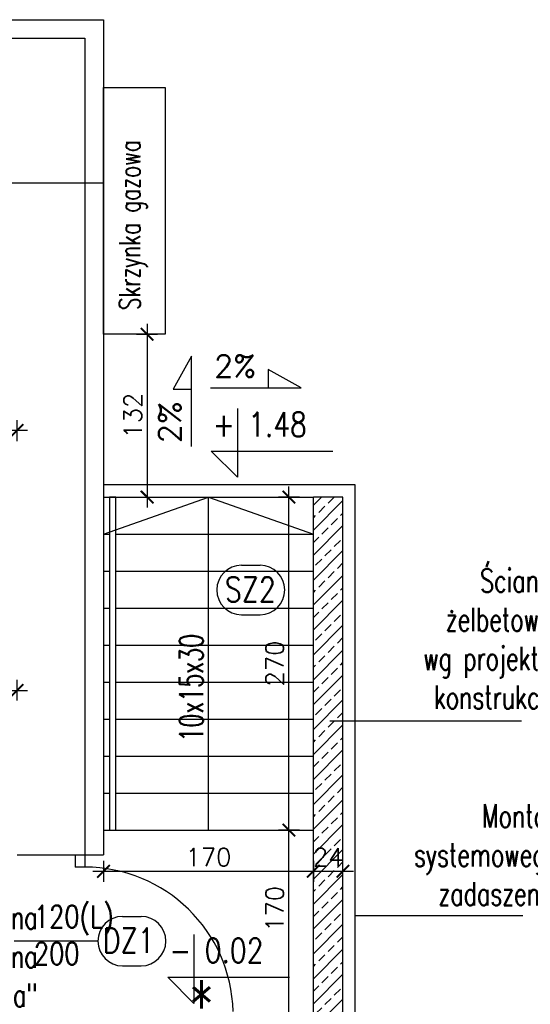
# Model space of a CAD drawing. Header units: millimetres. Extents: x 31969 to 285678, y -69766 to -5517.
# Tile 30 of 37: x 143543 to 143957, y -10332 to -9534. Entities that reach past the tile are written whole.
import ezdxf
from ezdxf.enums import TextEntityAlignment as Align
from ezdxf.lldxf.tags import DXFTag

# ---------------------------------------------------------------- set-up
doc = ezdxf.new("R2010")
doc.units = ezdxf.units.MM
for name, color, linetype in [('a-biblioteka', 251, 'Continuous'), ('a-izolacja 1', 3, 'Continuous'), ('a-koty', 1, 'Continuous'), ('a-opis 1', 3, 'Continuous'), ('a-opis stolarki 1', 3, 'Continuous'), ('a-opis stolarki 2', 1, 'Continuous'), ('a-opis technologii 2', 12, 'Continuous'), ('a-przekrój 2', 251, 'Continuous'), ('a-schody', 3, 'Continuous'), ('a-stolarka drzwiowa', 3, 'Continuous'), ('a-stolarka okienna', 3, 'Continuous'), ('a-wymiary', 11, 'Continuous'), ('a-ściany istniejące murowane', 6, 'Continuous'), ('a-ściany nośne projektowane', 7, 'Continuous')]:
    doc.layers.add(name, color=color, linetype=linetype)
doc.styles.add('MAREK', font='simplex.shx')
doc.styles.add('RS01507', font='romans.shx', dxfattribs={"width": 0.7, "height": 0.15})
doc.styles.add('WYMIAR', font='romans.shx', dxfattribs={"width": 0.8})
tags = doc.linetypes.add('DASHED', pattern=[0.75, 0.5, -0.25]).pattern_tags.tags
tags[6:7] = [DXFTag(74, 4), DXFTag(75, 0), DXFTag(340, '0'), DXFTag(46, 1.0), DXFTag(50, 0.0), DXFTag(44, 0.0), DXFTag(45, 0.0)]
tags[4:5] = [DXFTag(74, 4), DXFTag(75, 0), DXFTag(340, '0'), DXFTag(46, 1.0), DXFTag(50, 0.0), DXFTag(44, 0.0), DXFTag(45, 0.0)]
doc.dimstyles.new('MAREK', dxfattribs={"dimscale": 0.85, "dimtxt": 17, "dimasz": 12, "dimexe": 10, "dimexo": 0.625, "dimgap": 5, "dimtad": 1, "dimdec": 1, "dimdsep": 46, "dimtxsty": 'MAREK', "dimblk1": 'ARCHTICK', "dimblk2": 'ARCHTICK', "dimsah": 1, "dimcen": 2.5, "dimdle": 10, "dimadec": 0, "dimazin": 0, "dimtfac": 1, "dimtdec": 1, "dimtmove": 1, "dimatfit": 3, "dimldrblk": 'ARCHTICK', "dimfxl": 0, "dimtolj": 1, "dimtzin": 0, "dimarcsym": 0})

# ---------------------------------------------------------------- blocks, each defined once
blk = doc.blocks.new('_ARCHTICK')
at = {"color": 0, "linetype": 'ByBlock', "const_width": 0.15}
blk.add_lwpolyline([(-0.5, -0.5), (0.5, 0.5)], dxfattribs=at)
blk = doc.blocks.new('*D1396')
at = {"layer": 'a-wymiary', "color": 0, "lineweight": -2, "ltscale": 100}
for p, q in [((143238.07, -9875.72), (143238.07, -9858.72)), ((143541.07, -9875.72), (143541.07, -9858.72)), ((143549.57, -9867.22), (143229.57, -9867.22))]:
    blk.add_line(p, q, dxfattribs=at)
at = {"layer": 'DEFPOINTS', "color": 0}
for p in [(143238.07, -9867.22), (143541.07, -9918.25), (143238.07, -9935.4)]:
    blk.add_point(p, dxfattribs=at)
at = {"layer": 'a-wymiary', "color": 0, "linetype": 'ByBlock', "lineweight": -2, "xscale": 10.2, "yscale": 10.2, "zscale": 10.2, "rotation": 180}
blk.add_blockref('_ARCHTICK', (143238.07, -9867.22), dxfattribs=at)
at = {"layer": 'a-wymiary', "color": 0, "linetype": 'ByBlock', "lineweight": -2, "xscale": 10.2, "yscale": 10.2, "zscale": 10.2}
blk.add_blockref('_ARCHTICK', (143541.07, -9867.22), dxfattribs=at)
at = {"layer": 'a-wymiary', "color": 0, "ltscale": 100, "insert": (143310.97, -9855.74), "char_height": 14.45, "attachment_point": 5, "style": 'MAREK'}
blk.add_mtext('\\A1;303', dxfattribs=at)
blk = doc.blocks.new('*D1423')
at = {"layer": 'a-wymiary', "color": 0, "lineweight": -2, "ltscale": 100}
for p, q in [((143258.07, -10086.02), (143258.07, -10069.36)), ((143541.07, -10086.02), (143541.07, -10069.36)), ((143249.57, -10077.86), (143549.57, -10077.86))]:
    blk.add_line(p, q, dxfattribs=at)
at = {"layer": 'DEFPOINTS', "color": 0}
for p in [(143541.07, -10077.86), (143258.07, -10086.55), (143541.07, -10086.55)]:
    blk.add_point(p, dxfattribs=at)
at = {"layer": 'a-wymiary', "color": 0, "linetype": 'ByBlock', "lineweight": -2, "xscale": 10.2, "yscale": 10.2, "zscale": 10.2, "rotation": 180}
blk.add_blockref('_ARCHTICK', (143258.07, -10077.86), dxfattribs=at)
at = {"layer": 'a-wymiary', "color": 0, "linetype": 'ByBlock', "lineweight": -2, "xscale": 10.2, "yscale": 10.2, "zscale": 10.2}
blk.add_blockref('_ARCHTICK', (143541.07, -10077.86), dxfattribs=at)
at = {"layer": 'a-wymiary', "color": 0, "ltscale": 100, "insert": (143367.09, -10066.38), "char_height": 14.45, "attachment_point": 5, "style": 'MAREK'}
blk.add_mtext('\\A1;283', dxfattribs=at)
blk = doc.blocks.new('*D1441')
at = {"layer": 'a-wymiary', "color": 0, "lineweight": -2, "ltscale": 100}
for p, q in [((143761.27, -10369.6), (143761.27, -10182.6)), ((143769.77, -10191.1), (143752.77, -10191.1)), ((143769.77, -10361.1), (143752.77, -10361.1))]:
    blk.add_line(p, q, dxfattribs=at)
at = {"layer": 'DEFPOINTS', "color": 0}
for p in [(143761.27, -10191.1), (143805.29, -10191.1), (143805.29, -10361.1)]:
    blk.add_point(p, dxfattribs=at)
at = {"layer": 'a-wymiary', "color": 0, "linetype": 'ByBlock', "lineweight": -2, "xscale": 10.2, "yscale": 10.2, "zscale": 10.2}
for p, rotation in [((143761.27, -10191.1), 90), ((143761.27, -10361.1), 270)]:
    blk.add_blockref('_ARCHTICK', p, dxfattribs=dict(at, rotation=rotation))
at = {"layer": 'a-wymiary', "color": 0, "ltscale": 100, "insert": (143749.79, -10254.96), "char_height": 14.45, "attachment_point": 5, "rotation": 90, "style": 'MAREK'}
blk.add_mtext('\\A1;170', dxfattribs=at)
blk = doc.blocks.new('*D1442')
at = {"layer": 'a-wymiary', "color": 0, "lineweight": -2, "ltscale": 100}
for p, q in [((143611.07, -10215.95), (143611.07, -10232.95)), ((143781.07, -10215.95), (143781.07, -10232.95)), ((143602.57, -10224.45), (143789.57, -10224.45))]:
    blk.add_line(p, q, dxfattribs=at)
at = {"layer": 'DEFPOINTS', "color": 0}
for p in [(143611.07, -10195.7), (143781.07, -10195.7), (143781.07, -10224.45)]:
    blk.add_point(p, dxfattribs=at)
at = {"layer": 'a-wymiary', "color": 0, "linetype": 'ByBlock', "lineweight": -2, "xscale": 10.2, "yscale": 10.2, "zscale": 10.2, "rotation": 180}
blk.add_blockref('_ARCHTICK', (143611.07, -10224.45), dxfattribs=at)
at = {"layer": 'a-wymiary', "color": 0, "linetype": 'ByBlock', "lineweight": -2, "xscale": 10.2, "yscale": 10.2, "zscale": 10.2}
blk.add_blockref('_ARCHTICK', (143781.07, -10224.45), dxfattribs=at)
at = {"layer": 'a-wymiary', "color": 0, "ltscale": 100, "insert": (143696.07, -10212.98), "char_height": 14.45, "attachment_point": 5, "style": 'MAREK'}
blk.add_mtext('\\A1;170', dxfattribs=at)
blk = doc.blocks.new('*D1443')
at = {"layer": 'a-wymiary', "color": 0, "lineweight": -2, "ltscale": 100}
for p, q in [((143761.27, -10199.6), (143761.27, -9912.6)), ((143769.77, -9921.1), (143752.77, -9921.1)), ((143769.77, -10191.1), (143752.77, -10191.1))]:
    blk.add_line(p, q, dxfattribs=at)
at = {"layer": 'DEFPOINTS', "color": 0}
for p in [(143761.27, -9921.1), (143781.07, -9921.1), (143781.07, -10191.1)]:
    blk.add_point(p, dxfattribs=at)
at = {"layer": 'a-wymiary', "color": 0, "linetype": 'ByBlock', "lineweight": -2, "xscale": 10.2, "yscale": 10.2, "zscale": 10.2}
for p, rotation in [((143761.27, -9921.1), 90), ((143761.27, -10191.1), 270)]:
    blk.add_blockref('_ARCHTICK', p, dxfattribs=dict(at, rotation=rotation))
at = {"layer": 'a-wymiary', "color": 0, "ltscale": 100, "insert": (143749.79, -10056.1), "char_height": 14.45, "attachment_point": 5, "rotation": 90, "style": 'MAREK'}
blk.add_mtext('\\A1;270', dxfattribs=at)
blk = doc.blocks.new('*D1444')
at = {"layer": 'a-biblioteka', "color": 0, "lineweight": -2, "ltscale": 100}
for p, q in [((143646.38, -9780.6), (143646.38, -9929.6)), ((143637.88, -9789.1), (143654.88, -9789.1)), ((143637.88, -9921.1), (143654.88, -9921.1))]:
    blk.add_line(p, q, dxfattribs=at)
at = {"layer": 'DEFPOINTS', "color": 0}
for p in [(143636.07, -9789.1), (143636.07, -9921.1), (143646.38, -9921.1)]:
    blk.add_point(p, dxfattribs=at)
at = {"layer": 'a-biblioteka', "color": 0, "linetype": 'ByBlock', "lineweight": -2, "xscale": 10.2, "yscale": 10.2, "zscale": 10.2}
for p, rotation in [((143646.38, -9789.1), 90), ((143646.38, -9921.1), 270)]:
    blk.add_blockref('_ARCHTICK', p, dxfattribs=dict(at, rotation=rotation))
at = {"layer": 'a-biblioteka', "color": 0, "ltscale": 100, "insert": (143634.9, -9855.1), "char_height": 14.45, "attachment_point": 5, "rotation": 90, "style": 'MAREK'}
blk.add_mtext('\\A1;132', dxfattribs=at)
blk = doc.blocks.new('*D1461')
at = {"layer": 'a-wymiary', "color": 0, "lineweight": -2, "ltscale": 100}
for p, q in [((143781.07, -10232.42), (143781.07, -10215.95)), ((143805.07, -10232.42), (143805.07, -10215.95)), ((143772.57, -10224.45), (143813.57, -10224.45))]:
    blk.add_line(p, q, dxfattribs=at)
at = {"layer": 'DEFPOINTS', "color": 0}
for p in [(143805.07, -10224.45), (143781.07, -10232.95), (143805.07, -10232.95)]:
    blk.add_point(p, dxfattribs=at)
at = {"layer": 'a-wymiary', "color": 0, "linetype": 'ByBlock', "lineweight": -2, "xscale": 10.2, "yscale": 10.2, "zscale": 10.2, "rotation": 180}
blk.add_blockref('_ARCHTICK', (143781.07, -10224.45), dxfattribs=at)
at = {"layer": 'a-wymiary', "color": 0, "linetype": 'ByBlock', "lineweight": -2, "xscale": 10.2, "yscale": 10.2, "zscale": 10.2}
blk.add_blockref('_ARCHTICK', (143805.07, -10224.45), dxfattribs=at)
at = {"layer": 'a-wymiary', "color": 0, "ltscale": 100, "insert": (143793.07, -10212.98), "char_height": 14.45, "attachment_point": 5, "style": 'MAREK'}
blk.add_mtext('\\A1;24', dxfattribs=at)

msp = doc.modelspace()

# ---------------------------------------------------------------- hatches: boundary and pattern name
at = {"layer": 'a-przekrój 2', "ltscale": 0.1}
h = msp.add_hatch(dxfattribs=at)
h.set_pattern_fill('BRASS,_O', color=256, scale=2.25, angle=45)
h.set_pattern_definition([(45, (0, -5), (-10.1027881, 10.1027881), []), (45, (-5.051, 0.051), (-10.1027881, 10.1027881), [7.14375, -3.571875])])
h.paths.add_polyline_path([(143781.07, -10361.1), (143805.07, -10361.1), (143805.07, -9921.1), (143781.07, -9921.1)])
h.paths.add_polyline_path([(143805.07, -10385.1), (143805.07, -10361.1), (143596.07, -10361.1), (143596.07, -10385.1)])

# ---------------------------------------------------------------- linework, layer by layer
at = {"layer": 'a-biblioteka', "ltscale": 100}
msp.add_lwpolyline([(143611.07, -9589.1), (143661.07, -9589.1), (143661.07, -9789.1), (143611.07, -9789.1)], close=True, dxfattribs=at)
at = {"layer": 'a-izolacja 1'}
for p, q in [((143385.35, -9549.1), (143596.07, -9549.1)), ((143596.07, -9549.1), (143596.07, -10211.1))]:
    msp.add_line(p, q, dxfattribs=at)
at = {"layer": 'a-koty'}
for points in [[(143719.54, -9849.17), (143719.54, -9905.04), (143698.31, -9883.82), (143796.96, -9883.82)], [(143684.39, -10275.69), (143684.39, -10331.56), (143663.16, -10310.34), (143761.81, -10310.34)]]:
    msp.add_lwpolyline(points, dxfattribs=at)
at = {"layer": 'a-opis 1', "ltscale": 10}
for p, q in [((143682.27, -9806.92), (143667.54, -9833.57)), ((143682.27, -9880.24), (143682.27, -9806.92)), ((143744.56, -9817.74), (143744.56, -9832.47)), ((143771.21, -9832.47), (143744.56, -9817.74)), ((143667.54, -9833.57), (143682.27, -9833.57)), ((143697.89, -9832.47), (143771.21, -9832.47))]:
    msp.add_line(p, q, dxfattribs=at)
at = {"layer": 'a-opis 1', "ltscale": 40}
for p, q in [((143794.33, -10102.47), (143949.63, -10102.47)), ((143815.12, -10260.41), (143950.67, -10260.41))]:
    msp.add_line(p, q, dxfattribs=at)
at = {"layer": 'a-opis stolarki 1'}
msp.add_line((143606.5, -10281.1), (143538.75, -10281.1), dxfattribs=at)
at = {"layer": 'a-opis stolarki 2'}
for p, q in [((143626.55, -10261.05), (143641.55, -10261.05)), ((143626.55, -10301.14), (143641.55, -10301.14))]:
    msp.add_line(p, q, dxfattribs=at)
for centre, start, end in [((143626.55, -10281.1), 90, 270), ((143641.55, -10281.1), 270, 90)]:
    msp.add_arc(centre, 20.05, start, end, dxfattribs=at)
at = {"layer": 'a-schody'}
for p, q in [((143611.07, -9921.1), (143781.07, -9921.1)), ((143611.07, -9951.1), (143696.07, -9921.1)), ((143696.07, -10191.1), (143696.07, -9921.1)), ((143696.07, -9921.1), (143781.07, -9951.1)), ((143611.07, -9951.1), (143616.07, -9951.1)), ((143621.07, -9951.1), (143781.07, -9951.1)), ((143722.88, -9976.38), (143737.88, -9976.38)), ((143611.07, -9981.1), (143616.07, -9981.1)), ((143621.07, -9981.1), (143781.07, -9981.1)), ((143611.07, -10011.1), (143616.07, -10011.1)), ((143621.07, -10011.1), (143781.07, -10011.1)), ((143722.88, -10016.48), (143737.88, -10016.48)), ((143611.07, -10041.1), (143616.07, -10041.1)), ((143621.07, -10041.1), (143781.07, -10041.1)), ((143611.07, -10071.1), (143616.07, -10071.1)), ((143621.07, -10071.1), (143781.07, -10071.1)), ((143611.07, -10101.1), (143616.07, -10101.1)), ((143621.07, -10101.1), (143781.07, -10101.1)), ((143611.07, -10131.1), (143616.07, -10131.1)), ((143621.07, -10131.1), (143781.07, -10131.1)), ((143611.07, -10161.1), (143616.07, -10161.1)), ((143621.07, -10161.1), (143781.07, -10161.1)), ((143611.07, -10191.1), (143781.07, -10191.1))]:
    msp.add_line(p, q, dxfattribs=at)
msp.add_lwpolyline([(143616.07, -10191.1), (143621.07, -10191.1), (143621.07, -9921.1), (143616.07, -9921.1)], close=True, dxfattribs=at)
for centre, start, end in [((143722.88, -9996.43), 90, 270), ((143737.88, -9996.43), 270, 90)]:
    msp.add_arc(centre, 20.05, start, end, dxfattribs=at)
at = {"layer": 'a-stolarka drzwiowa'}
for p, q in [((143588.07, -10211.1), (143588.07, -10221.1)), ((143596.07, -10211.1), (143596.07, -10221.1)), ((143596.07, -10221.1), (143588.07, -10221.1))]:
    msp.add_line(p, q, dxfattribs=at)
at = {"layer": 'a-stolarka drzwiowa', "linetype": 'DASHED', "lineweight": 25, "ltscale": 20}
msp.add_arc((143596.07, -10341.1), 120, 1.43254, 90, dxfattribs=at)
at = {"layer": 'a-stolarka okienna', "linetype": 'DASHED', "lineweight": 25, "ltscale": 40}
for p, q in [((143522.33, -9666.47), (143611.07, -9666.47)), ((143815.07, -9911.1), (143611.07, -9911.1)), ((143815.07, -10385.1), (143815.07, -9911.1))]:
    msp.add_line(p, q, dxfattribs=at)
at = {"layer": 'a-ściany istniejące murowane'}
for p, q in [((143385.35, -9534.1), (143611.07, -9534.1)), ((143611.07, -9534.1), (143611.07, -10211.1)), ((143541.07, -10211.1), (143611.07, -10211.1))]:
    msp.add_line(p, q, dxfattribs=at)
at = {"layer": 'a-ściany nośne projektowane', "ltscale": 100}
for p, q in [((143781.07, -10361.1), (143781.07, -9921.1)), ((143805.07, -9921.1), (143781.07, -9921.1)), ((143805.07, -10385.1), (143805.07, -9921.1))]:
    msp.add_line(p, q, dxfattribs=at)

# ---------------------------------------------------------------- texts
at = {"layer": 'a-biblioteka', "ltscale": 100, "style": 'RS01507', "width": 0.7}
msp.add_text('Skrzynka gazowa', height=17.1027, rotation=90, dxfattribs=at).set_placement((143632.2, -9769.56), align=Align.MIDDLE_LEFT)
at = {"layer": 'a-koty', "char_height": 19.8, "width": 462.9754, "attachment_point": 1, "style": 'WYMIAR'}
for s, insert in [('+ 1.48', (143699.74, -9852.31)), ('- 0.02', (143664.6, -10278.83))]:
    msp.add_mtext(s, dxfattribs=dict(at, insert=insert))
at = {"layer": 'a-opis 1', "ltscale": 10, "style": 'WYMIAR', "text_generation_flag": 6}
for rotation, p in [(180, (143700.72, -9823.99)), (270, (143673.79, -9877.42))]:
    msp.add_text('2%%%', height=18, rotation=rotation, dxfattribs=at).set_placement(p)
at = {"layer": 'a-opis 1', "ltscale": 40, "style": 'RS01507', "width": 0.7}
msp.add_text('10x15x30', height=18.913, rotation=90, dxfattribs=at).set_placement((143682.24, -10119.41), align=Align.MIDDLE_LEFT)
at = {"layer": 'a-opis 1', "ltscale": 40, "char_height": 18.9125, "attachment_point": 9, "style": 'RS01507'}
for s, insert in [('Ściana \\Pżelbetowa \\Pwg projektu konstrukcji', (143974.61, -10099.15)), ('Montaż systemowego zadaszenia', (143980, -10252.1))]:
    msp.add_mtext_dynamic_manual_height_columns(s, width=190.1936, gutter_width=12.5, heights=[0], dxfattribs=dict(at, insert=insert))
at = {"layer": 'a-opis 1', "ltscale": 40, "insert": (143557.64, -10334.36), "char_height": 18.9125, "width": 160.8719, "attachment_point": 9, "style": 'RS01507'}
msp.add_mtext('Kurtyna powietrzna\\P"zimna"', dxfattribs=at)
at = {"layer": 'a-opis stolarki 1', "insert": (143554.69, -10222.21), "char_height": 18, "width": 35.8438, "attachment_point": 1, "style": 'WYMIAR'}
msp.add_mtext('{\\Fromans.shx;\\W1.24457; }\\P120(L)\\P200', dxfattribs=at)
at = {"layer": 'a-opis stolarki 2', "insert": (143652.44, -10290.51), "char_height": 20.047, "width": 23.6587, "attachment_point": 9, "style": 'WYMIAR'}
msp.add_mtext('DZ1', dxfattribs=at)
at = {"layer": 'a-opis stolarki 2', "insert": (143636.68, -10352.83), "char_height": 40.095, "attachment_point": 7, "style": 'WYMIAR'}
msp.add_mtext_dynamic_manual_height_columns('{\\Fromans.shx;\\W1.55693; }{\\A1;*}', width=124.3193, gutter_width=12.5, heights=[0], dxfattribs=at)
at = {"layer": 'a-opis technologii 2', "color": 144, "ltscale": 40, "insert": (143426.32, -9677.78), "char_height": 18.813, "attachment_point": 1, "style": 'RS01507'}
msp.add_mtext_dynamic_manual_height_columns('STANOWISKO MĄCZNE', width=87.176, gutter_width=12.5, heights=[0], dxfattribs=at)
at = {"layer": 'a-schody', "insert": (143750.63, -10005.97), "char_height": 20.047, "width": 23.6587, "attachment_point": 9, "style": 'WYMIAR'}
msp.add_mtext('SZ2', dxfattribs=at)

# ---------------------------------------------------------------- dimensions: what is measured, and where the dimension line sits
at = {"layer": 'a-biblioteka', "ltscale": 100}
dim = msp.add_linear_dim(base=(143646.38, -9921.1), p1=(143636.07, -9789.1), p2=(143636.07, -9921.1), angle=90, dimstyle='MAREK', override={"dimtfill": 1, "dimtfillclr": 256}, dxfattribs=at)
dim.commit()
dim.dimension.update_dxf_attribs({"geometry": '*D1444', "text_midpoint": (143634.9, -9855.1)})
at = {"layer": 'a-wymiary', "ltscale": 100}
for base, p1, p2, picture, middle in [((143238.07, -9867.22), (143541.07, -9918.25), (143238.07, -9935.4), '*D1396', (143310.97, -9867.22)), ((143541.07, -10077.86), (143258.07, -10086.55), (143541.07, -10086.55), '*D1423', (143367.09, -10077.86)), ((143805.07, -10224.45), (143781.07, -10232.95), (143805.07, -10232.95), '*D1461', (143793.07, -10224.45))]:
    dim = msp.add_linear_dim(base=base, p1=p1, p2=p2, dimstyle='MAREK', dxfattribs=at)
    dim.commit()
    dim.dimension.update_dxf_attribs({"geometry": picture, "text_midpoint": middle, "dimtype": 160})
dim = msp.add_linear_dim(base=(143761.27, -9921.1), p1=(143781.07, -10191.1), p2=(143781.07, -9921.1), angle=90, dimstyle='MAREK', dxfattribs=at)
dim.commit()
dim.dimension.update_dxf_attribs({"geometry": '*D1443', "text_midpoint": (143749.79, -10056.1)})
dim = msp.add_linear_dim(base=(143761.27, -10191.1), p1=(143805.29, -10361.1), p2=(143805.29, -10191.1), angle=90, dimstyle='MAREK', dxfattribs=at)
dim.commit()
dim.dimension.update_dxf_attribs({"geometry": '*D1441', "text_midpoint": (143761.27, -10254.96), "dimtype": 160})
dim = msp.add_linear_dim(base=(143781.07, -10224.45), p1=(143611.07, -10195.7), p2=(143781.07, -10195.7), dimstyle='MAREK', dxfattribs=at)
dim.commit()
dim.dimension.update_dxf_attribs({"geometry": '*D1442', "text_midpoint": (143696.07, -10212.98)})

doc.saveas('drawing.dxf')
